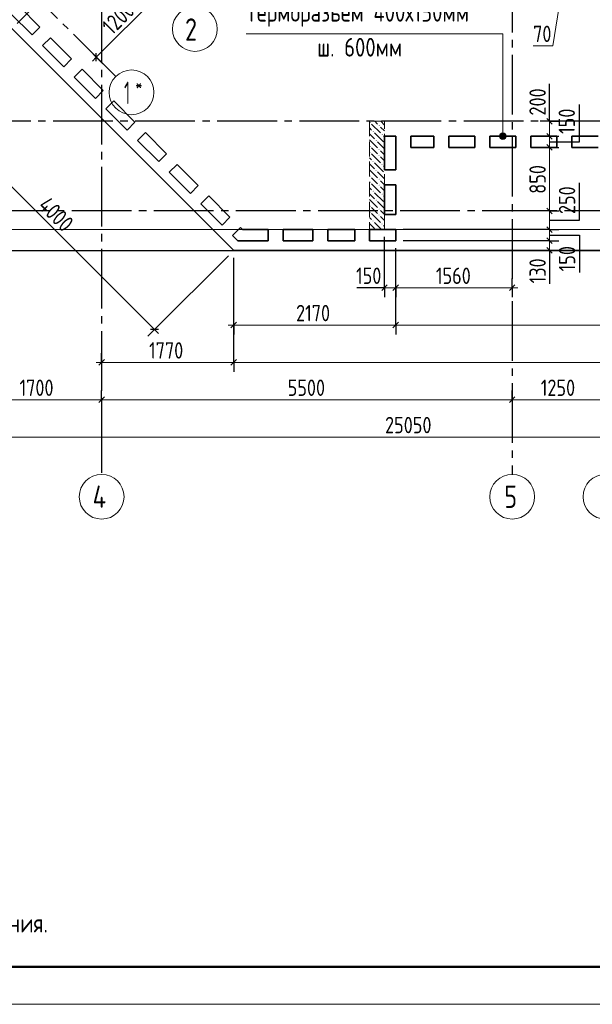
# Model space of a CAD drawing. Header units: millimetres. Extents: x 0 to 43617, y 0 to 59400.
# Tile 4 of 24: x 15227 to 22897, y 0 to 13191. Entities that reach past the tile are written whole.
import ezdxf

# ---------------------------------------------------------------- set-up
doc = ezdxf.new("R2010")
doc.units = ezdxf.units.MM
doc.linetypes.add('______2', pattern=[270, 200, -70])
doc.linetypes.add('______5', pattern=[1100, 800, -100, 100, -100])
for name, color, linetype, lineweight in [('Standard', 7, 'Continuous', 25), ('ЖБ Пилон', 180, 'Continuous', 25), ('Оси', 40, '______5', 18), ('Примечания', 7, 'Continuous', 25), ('Размерная выноска', 7, 'Continuous', 13)]:
    doc.layers.add(name, color=color, linetype=linetype, lineweight=lineweight)
doc.layers.add('ЖБ Перекрытие верхний уровень', color=7, linetype='Continuous', lineweight=25, true_color=0xe0e0ff)
doc.styles.add('GOST 2.304-81', font='txt')
doc.styles.add('ISOCPEUR', font='txt')

msp = doc.modelspace()

# ---------------------------------------------------------------- hatches: boundary and pattern name
at = {"layer": 'ЖБ Пилон', "linetype": 'Continuous', "lineweight": 18, "transparency": 33554687}
for points in [[(19914, 11813), (19921, 11820), (19927, 11813), (19921, 11807)], [(20034, 11773), (20041, 11780), (20047, 11773), (20041, 11767)], [(19954, 11693), (19961, 11700), (19967, 11693), (19961, 11687)], [(20074, 11653), (20081, 11660), (20087, 11653), (20081, 11647)], [(19914, 11493), (19921, 11500), (19927, 11493), (19921, 11487)], [(19994, 11573), (20001, 11580), (20007, 11573), (20001, 11567)], [(19914, 11413), (19921, 11420), (19927, 11413), (19921, 11407)], [(20034, 11453), (20041, 11460), (20047, 11453), (20041, 11447)], [(20034, 11373), (20041, 11380), (20047, 11373), (20041, 11367)], [(19954, 11293), (19961, 11300), (19967, 11293), (19961, 11287)], [(20074, 11253), (20081, 11260), (20087, 11253), (20081, 11247)], [(19914, 11093), (19921, 11100), (19927, 11093), (19921, 11087)], [(19994, 11173), (20001, 11180), (20007, 11173), (20001, 11167)], [(19914, 11013), (19921, 11020), (19927, 11013), (19921, 11007)], [(20034, 11053), (20041, 11060), (20047, 11053), (20041, 11047)], [(20034, 10973), (20041, 10980), (20047, 10973), (20041, 10967)], [(19954, 10893), (19961, 10900), (19967, 10893), (19961, 10887)], [(20074, 10853), (20081, 10860), (20087, 10853), (20081, 10847)], [(19914, 10693), (19921, 10700), (19927, 10693), (19921, 10687)], [(19994, 10773), (20001, 10780), (20007, 10773), (20001, 10767)], [(19914, 10613), (19921, 10620), (19927, 10613), (19921, 10607)], [(20034, 10653), (20041, 10660), (20047, 10653), (20041, 10647)], [(20034, 10573), (20041, 10580), (20047, 10573), (20041, 10567)], [(19954, 10493), (19961, 10500), (19967, 10493), (19961, 10487)], [(20074, 10453), (20081, 10460), (20087, 10453), (20081, 10447)]]:
    msp.add_hatch(color=7, dxfattribs=at).paths.add_polyline_path(points, flags=16)
at = {"layer": 'Примечания', "linetype": 'Continuous', "lineweight": 13, "transparency": 33554687}
for points in [[(21738, 11653), (21660, 11653), (21654, 11630)], [(21738, 11653), (21654, 11630), (21744, 11630)], [(21744, 11630), (21654, 11630), (21660, 11607)], [(21721, 11669), (21677, 11669), (21660, 11653)], [(21721, 11669), (21660, 11653), (21738, 11653)], [(21744, 11630), (21660, 11607), (21738, 11607)], [(21677, 11669), (21721, 11669), (21699, 11675)], [(21738, 11607), (21660, 11607), (21677, 11591)], [(21738, 11607), (21677, 11591), (21721, 11591)], [(21721, 11591), (21677, 11591), (21699, 11585)]]:
    msp.add_hatch(color=7, dxfattribs=at).paths.add_polyline_path(points)

# ---------------------------------------------------------------- linework, layer by layer
at = {"layer": 'Standard', "color": 7, "linetype": 'Continuous', "lineweight": 13, "transparency": 33554687}
for p, q in [((22539, 13910), (22370, 12841)), ((16253, 12690), (17102, 13538)), ((22370, 12841), (22104, 12841)), ((16253, 12690), (16200, 12637)), ((22324, 11830), (22324, 11905)), ((17033, 9039), (14204, 11868)), ((22324, 11480), (22324, 10630)), ((22324, 10630), (22324, 10380)), ((22324, 10380), (22324, 10230)), ((22324, 10230), (22324, 10100)), ((22324, 10100), (22324, 10025)), ((20114, 9600), (20039, 9600)), ((20114, 9600), (20264, 9600)), ((20264, 9600), (21824, 9600)), ((21824, 9600), (21899, 9600)), ((17033, 9039), (17086, 8986)), ((18094, 9100), (18019, 9100)), ((18094, 9100), (20264, 9100)), ((20264, 9100), (26124, 9100)), ((16324, 8600), (16249, 8600)), ((16324, 8600), (18094, 8600)), ((18094, 8600), (33074, 8600)), ((14624, 8100), (16324, 8100)), ((16324, 8100), (21824, 8100)), ((21824, 8100), (23074, 8100)), ((32974, 7600), (7924, 7600))]:
    msp.add_line(p, q, dxfattribs=at)
at = {"layer": 'Standard', "color": 251, "linetype": 'Continuous', "lineweight": -3, "true_color": 0x656565, "transparency": 33554687}
for p, q in [((16253, 12690), (16165, 12778)), ((16253, 12690), (16342, 12601)), ((16253, 12690), (16372, 12571)), ((22324, 11830), (22199, 11830)), ((22324, 11830), (22449, 11830)), ((22324, 11830), (22324, 11830)), ((22324, 11630), (22199, 11630)), ((22324, 11630), (22449, 11630)), ((22324, 11630), (22324, 11630)), ((22324, 11480), (22199, 11480)), ((22324, 11480), (22449, 11480)), ((22324, 11480), (22324, 11480)), ((22324, 10630), (22199, 10630)), ((22324, 10630), (22449, 10630)), ((22324, 10630), (22324, 10630)), ((22324, 10380), (22199, 10380)), ((22324, 10380), (22449, 10380)), ((22324, 10230), (22199, 10230)), ((22324, 10230), (22449, 10230)), ((17033, 9039), (18023, 10029)), ((22324, 10100), (22199, 10100)), ((22324, 10100), (22449, 10100)), ((22324, 10100), (22324, 10100)), ((18094, 9100), (18094, 10000)), ((20114, 9600), (20114, 9725)), ((20264, 9600), (20264, 9725)), ((21824, 9600), (21824, 9725)), ((20114, 9600), (20114, 9475)), ((20264, 9600), (20264, 9475)), ((21824, 9600), (21824, 9475)), ((21824, 9600), (21824, 9600)), ((17033, 9039), (17121, 9128)), ((18094, 9100), (18094, 9225)), ((20264, 9100), (20264, 9225)), ((17033, 9039), (16945, 8951)), ((18094, 9100), (18094, 8975)), ((20264, 9100), (20264, 8975)), ((16324, 8600), (16324, 8725)), ((18094, 8600), (18094, 8725)), ((16324, 8600), (16324, 8475)), ((16324, 8600), (16324, 8600)), ((18094, 8600), (18094, 8475)), ((16324, 8100), (16324, 8225)), ((21824, 8100), (21824, 8225)), ((16324, 8100), (16324, 7975)), ((16324, 8100), (16324, 7648)), ((21824, 8100), (21824, 7975)), ((21824, 8100), (21824, 7648))]:
    msp.add_line(p, q, dxfattribs=at)
at = {"layer": 'Standard', "color": 7, "linetype": 'Continuous', "lineweight": 25, "transparency": 33554687}
for p, q in [((16253, 12637), (16253, 12743)), ((22286, 11868), (22361, 11792)), ((22286, 11668), (22361, 11592)), ((22286, 11517), (22361, 11442)), ((22286, 10668), (22361, 10592)), ((22286, 10417), (22361, 10342)), ((22286, 10268), (22361, 10192)), ((22286, 10138), (22361, 10062)), ((20077, 9562), (20151, 9638)), ((20226, 9562), (20302, 9638)), ((21786, 9562), (21861, 9638)), ((18056, 9062), (18131, 9138)), ((20226, 9062), (20302, 9138)), ((17086, 9039), (16980, 9039)), ((16286, 8562), (16361, 8638)), ((18056, 8562), (18131, 8638)), ((16286, 8062), (16361, 8138)), ((21786, 8062), (21861, 8138))]:
    msp.add_line(p, q, dxfattribs=at)
at = {"layer": 'Standard', "color": 7, "linetype": 'Continuous', "lineweight": 13, "transparency": 33554687}
msp.add_lwpolyline([(0, 0), (42000, 0), (42000, 59400), (0, 59400), (0, 0)], close=True, dxfattribs=at)
for points in [[(42000, 59400), (0, 59400), (0, 0), (42000, 0), (42000, 59400)], [(7674, 10380), (33074, 10380), (33074, 57220), (7674, 57220), (7674, 10380)], [(22324, 11830), (22324, 11773), (22324, 11773), (22324, 11667), (22324, 11667), (22324, 11630)], [(22324, 11630), (22324, 11591), (22324, 11591), (22324, 11480)]]:
    msp.add_lwpolyline(points, dxfattribs=at)
at = {"layer": 'Standard', "color": 7, "linetype": 'Continuous', "lineweight": 50, "transparency": 33554687}
msp.add_lwpolyline([(2000, 58900), (41500, 58900), (41500, 500), (2000, 500), (2000, 58900)], close=True, dxfattribs=at)
at = {"layer": 'Standard', "color": 7, "linetype": 'Continuous', "lineweight": 25, "transparency": 33554687}
msp.add_lwpolyline([(7394, 10100), (33074, 10100), (33074, 57220), (7394, 57220), (7394, 10100)], dxfattribs=at)
at = {"layer": 'Standard', "color": 251, "linetype": 'Continuous', "lineweight": -3, "true_color": 0x656565, "transparency": 33554687}
for points in [[(22324, 10380), (22307, 10380), (22307, 10380), (20364, 10380)], [(20114, 9600), (20114, 9617), (20114, 9617), (20114, 10280)], [(22324, 10230), (22307, 10230), (22307, 10230), (20364, 10230)], [(20264, 9100), (20264, 9117), (20264, 9117), (20264, 9117), (20264, 9117), (20264, 9117), (20264, 9117), (20264, 10130)], [(20264, 9600), (20264, 9617), (20264, 9617), (20264, 10130)], [(18094, 8600), (18094, 8617), (18094, 8617), (18094, 10000)]]:
    msp.add_lwpolyline(points, dxfattribs=at)
at = {"layer": 'ЖБ Перекрытие верхний уровень', "color": 7, "linetype": 'Continuous', "lineweight": 35, "transparency": 33554687}
for p, q in [((10527, 17667), (15264, 12929)), ((15215, 13375), (15498, 13092)), ((15392, 12986), (15109, 13269)), ((15498, 13092), (15392, 12986)), ((15264, 12929), (18094, 10100)), ((15533, 12844), (15639, 12950)), ((15639, 12950), (15922, 12668)), ((15816, 12561), (15533, 12844)), ((15922, 12668), (15816, 12561)), ((15957, 12420), (16063, 12526)), ((16240, 12137), (15957, 12420)), ((16063, 12526), (16346, 12243)), ((16346, 12243), (16240, 12137)), ((16382, 11996), (16488, 12102)), ((16488, 12102), (16771, 11819)), ((16664, 11713), (16382, 11996)), ((16771, 11819), (16664, 11713)), ((16806, 11571), (16912, 11678)), ((16912, 11678), (17195, 11395)), ((20114, 11180), (20114, 11630)), ((20114, 11630), (20264, 11630)), ((20264, 11630), (20264, 11180)), ((20464, 11480), (20464, 11630)), ((20464, 11630), (20774, 11630)), ((20774, 11630), (20774, 11480)), ((20974, 11480), (20974, 11630)), ((20974, 11630), (21324, 11630)), ((21324, 11630), (21324, 11480)), ((21524, 11480), (21524, 11630)), ((21524, 11630), (21874, 11630)), ((21874, 11630), (21874, 11480)), ((22074, 11480), (22074, 11630)), ((22074, 11630), (22424, 11630)), ((22424, 11630), (22424, 11480)), ((22624, 11480), (22624, 11630)), ((22624, 11630), (22974, 11630)), ((17089, 11289), (16806, 11571)), ((20774, 11480), (20464, 11480)), ((21324, 11480), (20974, 11480)), ((21874, 11480), (21524, 11480)), ((22424, 11480), (22074, 11480)), ((22974, 11480), (22624, 11480)), ((17195, 11395), (17089, 11289)), ((17230, 11147), (17336, 11253)), ((17336, 11253), (17619, 10970)), ((17513, 10864), (17230, 11147)), ((20264, 11180), (20114, 11180)), ((17619, 10970), (17513, 10864)), ((20114, 10580), (20114, 10980)), ((20114, 10980), (20264, 10980)), ((20264, 10980), (20264, 10580)), ((17654, 10723), (17760, 10829)), ((17760, 10829), (18043, 10546)), ((17937, 10440), (17654, 10723)), ((20264, 10580), (20114, 10580)), ((18043, 10546), (17937, 10440)), ((18079, 10299), (18185, 10405)), ((18147, 10230), (18079, 10299)), ((18185, 10405), (18210, 10380)), ((18210, 10380), (18554, 10380)), ((18554, 10380), (18554, 10230)), ((18754, 10230), (18754, 10380)), ((18754, 10380), (19154, 10380)), ((19154, 10380), (19154, 10230)), ((19354, 10230), (19354, 10380)), ((19354, 10380), (19714, 10380)), ((19714, 10380), (19714, 10230)), ((19914, 10230), (19914, 10380)), ((19914, 10380), (20264, 10380)), ((20264, 10380), (20264, 10230)), ((18554, 10230), (18147, 10230)), ((19154, 10230), (18754, 10230)), ((19714, 10230), (19354, 10230)), ((20264, 10230), (19914, 10230)), ((18094, 10100), (33074, 10100))]:
    msp.add_line(p, q, dxfattribs=at)
at = {"layer": 'ЖБ Пилон', "color": 253, "linetype": '______2', "lineweight": 13, "true_color": 0xa0a0a0, "transparency": 33554687}
for p, q in [((19914, 11830), (19914, 10380)), ((20114, 11830), (19914, 11830)), ((20114, 10380), (20114, 11830)), ((19914, 10380), (20114, 10380))]:
    msp.add_line(p, q, dxfattribs=at)
at = {"layer": 'ЖБ Пилон', "color": 9, "linetype": 'Continuous', "lineweight": 18, "true_color": 0xc7c7c7, "transparency": 33554687}
for p, q in [((19914, 11740), (19941, 11713)), ((19941, 11793), (20061, 11673)), ((20021, 11793), (19984, 11830)), ((20061, 11753), (20114, 11700)), ((20064, 11830), (20114, 11780)), ((19914, 11660), (19981, 11593)), ((19981, 11673), (20101, 11553)), ((20114, 11620), (20101, 11633)), ((19914, 11580), (20021, 11473)), ((20114, 11460), (20021, 11553)), ((19981, 11433), (19941, 11473)), ((19941, 11393), (20061, 11273)), ((20021, 11393), (19981, 11433)), ((20061, 11433), (20114, 11380)), ((20061, 11353), (20114, 11300)), ((19914, 11340), (19941, 11313)), ((19914, 11260), (19981, 11193)), ((19981, 11273), (20101, 11153)), ((20114, 11220), (20101, 11233)), ((19914, 11180), (20021, 11073)), ((20114, 11060), (20021, 11153)), ((19981, 11033), (19941, 11073)), ((19941, 10993), (20061, 10873)), ((20021, 10993), (19981, 11033)), ((20061, 11033), (20114, 10980)), ((20061, 10953), (20114, 10900)), ((19914, 10940), (19941, 10913)), ((19914, 10860), (19981, 10793)), ((19981, 10873), (20101, 10753)), ((20114, 10820), (20101, 10833)), ((19914, 10780), (20021, 10673)), ((20114, 10660), (20021, 10753)), ((19981, 10633), (19941, 10673)), ((19941, 10593), (20061, 10473)), ((20021, 10593), (19981, 10633)), ((20061, 10633), (20114, 10580)), ((20061, 10553), (20114, 10500)), ((19914, 10540), (19941, 10513)), ((19914, 10460), (19981, 10393)), ((19981, 10473), (20074, 10380)), ((20114, 10420), (20101, 10433)), ((19914, 10380), (19914, 10380))]:
    msp.add_line(p, q, dxfattribs=at)
at = {"layer": 'Оси', "color": 8, "linetype": '______5', "lineweight": -3, "transparency": 33554687}
for p, q in [((21824, 57820), (21824, 7100)), ((16324, 57420), (16324, 7100)), ((14416, 12363), (32648, 30596)), ((16513, 12430), (7200, 21743)), ((34074, 11830), (4600, 11830)), ((33224, 10630), (4600, 10630))]:
    msp.add_line(p, q, dxfattribs=at)
at = {"layer": 'Оси', "color": 7, "linetype": 'Continuous', "lineweight": 13, "transparency": 33554687}
for centre in [(17574, 13066), (16725, 12218), (16324, 6800), (21824, 6800), (23074, 6800)]:
    msp.add_circle(centre, 300, dxfattribs=at)
at = {"layer": 'Примечания', "color": 7, "linetype": 'Continuous', "lineweight": 13, "transparency": 33554687}
for p, q in [((21654, 11630), (21654, 11630)), ((21699, 11675), (21699, 11675)), ((21744, 11630), (21744, 11630)), ((21699, 11585), (21699, 11585))]:
    msp.add_line(p, q, dxfattribs=at)
msp.add_lwpolyline([(18261, 13002), (21699, 13002), (21699, 11630)], dxfattribs=at)
msp.add_circle((21699, 11630), 45, dxfattribs=at)
at = {"layer": 'Размерная выноска', "color": 7, "linetype": 'Continuous', "lineweight": 25, "transparency": 33554687}
for p, q in [((22324, 11830), (22324, 12330)), ((22324, 10100), (22324, 9650)), ((20114, 9600), (19744, 9600))]:
    msp.add_line(p, q, dxfattribs=at)
for points in [[(22324, 11555), (22724, 11555), (22724, 12055)], [(22324, 10505), (22724, 10505), (22724, 11005)], [(22324, 10305), (22724, 10305), (22724, 9805)]]:
    msp.add_lwpolyline(points, dxfattribs=at)

# ---------------------------------------------------------------- texts
at = {"layer": 'Standard', "color": 7, "linetype": 'Continuous', "lineweight": 25, "transparency": 33554687, "char_height": 220, "attachment_point": 7, "style": 'GOST 2.304-81'}
for s, insert, width, rotation in [('1200', (16465, 12973), 625.74, 45), ('200', (22274, 11907), 531.97, 90), ('150', (22665, 11661), 469.51, 90), ('850', (22274, 10859), 516.4, 90), ('250', (22669, 10587), 516.4, 90), ('4000', (15460, 10683), 672.62, 315), ('150', (22669, 9819), 469.51, 90), ('130', (22274, 9658), 469.51, 90)]:
    msp.add_mtext(s, dxfattribs=dict(at, insert=insert, width=width, rotation=rotation))
for s, insert, width in [('70', (22104, 12891), 391.32), ('150', (19732, 9650), 469.51), ('1560', (20802, 9650), 610.17), ('2170', (18929, 9150), 625.74), ('1770', (16959, 8650), 625.73), ('1700', (15224, 8150), 625.74), ('5500', (18816, 8150), 641.48), ('1250', (22207, 8150), 610.16), ('25050', (20121, 7650), 782.13)]:
    msp.add_mtext(s, dxfattribs=dict(at, insert=insert, width=width))
at = {"layer": 'Standard', "color": 7, "linetype": 'Continuous', "lineweight": 13, "transparency": 33554687, "insert": (3000, 2342), "char_height": 250, "width": 15666.88, "attachment_point": 1, "line_spacing_factor": 0.903614}
msp.add_mtext('\\A1;{\\fGOST 2.304-81|i0|b0;\\H250.000000;\\W1.000000;\\C7;1. Общие указания см. листы КЖ5.2-1. Ведомость расхода стали см. лист КЖ5.2-15.}\\P{\\fGOST 2.304-81|i0|b0;\\H250.000000;\\W1.000000;\\C7;2. Спецификацию элементов, ведомость деталей см. листы КЖ5.2-14...15.}\\P{\\fGOST 2.304-81|i0|b0;\\H250.000000;\\W1.000000;\\C7;3. Сечения по плите перекрытия см. лист КЖ5.2-23. Детали плана см. лист КЖ5.2-46...47.}\\P{\\fGOST 2.304-81|i0|b0;\\H250.000000;\\W1.000000;\\C7;4. Проемы размерами до 300х300 - допускается выполнять по месту, методом алмазного бурения.}\\P', dxfattribs=at)
at = {"layer": 'Оси', "color": 7, "linetype": 'Continuous', "lineweight": 25, "transparency": 33554687, "attachment_point": 7, "style": 'ISOCPEUR'}
for s, insert, char_height, width in [('\\W0.78;2', (17442, 12909), 300, 326.41), ('\\W0.80;*', (16774, 12235), 180, 215.9), ('\\W0.56;1', (16624, 12060), 300, 233.33), ('\\W0.80;4', (16204, 6650), 300, 359.83), ('\\W0.78;5', (21719, 6650), 300, 326.41)]:
    msp.add_mtext(s, dxfattribs=dict(at, insert=insert, char_height=char_height, width=width))
at = {"layer": 'Примечания', "color": 7, "linetype": 'Continuous', "lineweight": 25, "transparency": 33554687, "char_height": 250, "attachment_point": 7, "style": 'GOST 2.304-81'}
for s, insert, width in [('Терморазьем\\~400х150мм', (18261, 13097), 3189.08), ('ш.\\~600мм', (19211, 12697), 1279.43)]:
    msp.add_mtext(s, dxfattribs=dict(at, insert=insert, width=width))

doc.saveas('drawing.dxf')
